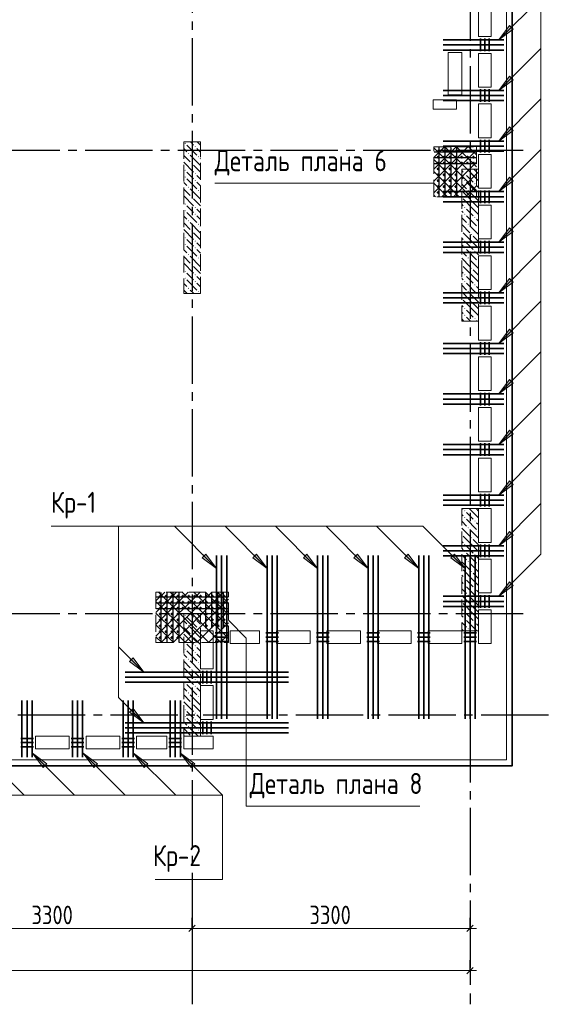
# Model space of a CAD drawing. Header units: millimetres. Extents: x 0 to 61017, y 0 to 42000.
# Tile 17 of 23: x 43932 to 50291, y 16970 to 28650. Entities that reach past the tile are written whole.
import ezdxf

# ---------------------------------------------------------------- set-up
doc = ezdxf.new("R2010")
doc.units = ezdxf.units.MM
doc.linetypes.add('______2', pattern=[270, 200, -70])
doc.linetypes.add('______5', pattern=[1100, 800, -100, 100, -100])
for name, color, linetype, lineweight in [('S1 Стержни арматуры фон', 7, 'Continuous', 25), ('Standard', 7, 'Continuous', 25), ('Вспомогательная арматура', 7, 'Continuous', 25), ('ЖБ Пилон', 180, 'Continuous', 25), ('Оси', 40, '______5', 18), ('Позиционная метка номер позиции', 7, 'Continuous', 13), ('Поперечная арматура', 7, 'Continuous', 25), ('Поперечное армирование AW фон', 7, 'Continuous', 25), ('Примечания', 7, 'Continuous', 25)]:
    doc.layers.add(name, color=color, linetype=linetype, lineweight=lineweight)
doc.layers.add('ЖБ Перекрытие верхний уровень', color=7, linetype='Continuous', lineweight=25, true_color=0xe0e0ff)
doc.styles.add('GOST 2.304-81', font='txt')

msp = doc.modelspace()

# ---------------------------------------------------------------- hatches: boundary and pattern name
at = {"layer": 'ЖБ Пилон', "linetype": 'Continuous', "lineweight": 18, "transparency": 33554687}
for points in [[(45890, 27183), (45897, 27190), (45903, 27183), (45897, 27177)], [(46010, 27143), (46017, 27150), (46023, 27143), (46017, 27137)], [(45930, 27063), (45937, 27070), (45943, 27063), (45937, 27057)], [(46050, 27023), (46057, 27030), (46063, 27023), (46057, 27017)], [(45890, 26863), (45897, 26870), (45903, 26863), (45897, 26857)], [(45970, 26943), (45977, 26950), (45983, 26943), (45977, 26937)], [(45890, 26783), (45897, 26790), (45903, 26783), (45897, 26777)], [(46010, 26823), (46017, 26830), (46023, 26823), (46017, 26817)], [(46010, 26743), (46017, 26750), (46023, 26743), (46017, 26737)], [(49210, 26823), (49217, 26830), (49223, 26823), (49217, 26817)], [(49210, 26743), (49217, 26750), (49223, 26743), (49217, 26737)], [(45930, 26663), (45937, 26670), (45943, 26663), (45937, 26657)], [(49330, 26703), (49337, 26710), (49343, 26703), (49337, 26697)], [(45970, 26543), (45977, 26550), (45983, 26543), (45977, 26537)], [(46050, 26623), (46057, 26630), (46063, 26623), (46057, 26617)], [(49180, 26547), (49183, 26543), (49180, 26540)], [(49250, 26623), (49257, 26630), (49263, 26623), (49257, 26617)], [(49370, 26583), (49377, 26590), (49380, 26587), (49380, 26580), (49377, 26577)], [(45890, 26463), (45897, 26470), (45903, 26463), (45897, 26457)], [(46010, 26423), (46017, 26430), (46023, 26423), (46017, 26417)], [(49210, 26423), (49217, 26430), (49223, 26423), (49217, 26417)], [(49290, 26503), (49297, 26510), (49303, 26503), (49297, 26497)], [(45890, 26383), (45897, 26390), (45903, 26383), (45897, 26377)], [(46010, 26343), (46017, 26350), (46023, 26343), (46017, 26337)], [(49210, 26343), (49217, 26350), (49223, 26343), (49217, 26337)], [(49330, 26303), (49337, 26310), (49343, 26303), (49337, 26297)], [(45930, 26263), (45937, 26270), (45943, 26263), (45937, 26257)], [(46050, 26223), (46057, 26230), (46063, 26223), (46057, 26217)], [(49250, 26223), (49257, 26230), (49263, 26223), (49257, 26217)], [(49370, 26183), (49377, 26190), (49380, 26187), (49380, 26180), (49377, 26177)], [(45890, 26063), (45897, 26070), (45903, 26063), (45897, 26057)], [(45970, 26143), (45977, 26150), (45983, 26143), (45977, 26137)], [(49180, 26147), (49183, 26143), (49180, 26140)], [(49290, 26103), (49297, 26110), (49303, 26103), (49297, 26097)], [(45890, 25983), (45897, 25990), (45903, 25983), (45897, 25977)], [(46010, 26023), (46017, 26030), (46023, 26023), (46017, 26017)], [(46010, 25943), (46017, 25950), (46023, 25943), (46017, 25937)], [(49210, 26023), (49217, 26030), (49223, 26023), (49217, 26017)], [(49210, 25943), (49217, 25950), (49223, 25943), (49217, 25937)], [(45930, 25863), (45937, 25870), (45943, 25863), (45937, 25857)], [(46050, 25823), (46057, 25830), (46063, 25823), (46057, 25817)], [(49250, 25823), (49257, 25830), (49263, 25823), (49257, 25817)], [(49330, 25903), (49337, 25910), (49343, 25903), (49337, 25897)], [(45970, 25743), (45977, 25750), (45983, 25743), (45977, 25737)], [(49180, 25747), (49183, 25743), (49180, 25740)], [(49290, 25703), (49297, 25710), (49303, 25703), (49297, 25697)], [(49370, 25783), (49377, 25790), (49380, 25787), (49380, 25780), (49377, 25777)], [(45890, 25663), (45897, 25670), (45903, 25663), (45897, 25657)], [(45890, 25583), (45897, 25590), (45903, 25583), (45897, 25577)], [(46010, 25623), (46017, 25630), (46023, 25623), (46017, 25617)], [(49210, 25623), (49217, 25630), (49223, 25623), (49217, 25617)], [(45930, 25463), (45937, 25470), (45943, 25463), (45937, 25457)], [(46010, 25543), (46017, 25550), (46023, 25543), (46017, 25537)], [(49210, 25543), (49217, 25550), (49223, 25543), (49217, 25537)], [(49330, 25503), (49337, 25510), (49343, 25503), (49337, 25497)], [(46050, 25423), (46057, 25430), (46063, 25423), (46057, 25417)], [(49180, 25347), (49183, 25343), (49180, 25340)], [(49250, 25423), (49257, 25430), (49263, 25423), (49257, 25417)], [(49370, 25383), (49377, 25390), (49380, 25387), (49380, 25380), (49377, 25377)], [(49210, 25223), (49217, 25230), (49223, 25223), (49217, 25217)], [(49290, 25303), (49297, 25310), (49303, 25303), (49297, 25297)], [(49210, 25143), (49217, 25150), (49223, 25143), (49217, 25137)], [(49330, 25103), (49337, 25110), (49343, 25103), (49337, 25097)], [(49210, 22823), (49217, 22830), (49223, 22823), (49217, 22817)], [(49210, 22743), (49217, 22750), (49223, 22743), (49217, 22737)], [(49330, 22703), (49337, 22710), (49343, 22703), (49337, 22697)], [(49180, 22547), (49183, 22543), (49180, 22540)], [(49250, 22623), (49257, 22630), (49263, 22623), (49257, 22617)], [(49370, 22583), (49377, 22590), (49380, 22587), (49380, 22580), (49377, 22577)], [(49210, 22423), (49217, 22430), (49223, 22423), (49217, 22417)], [(49290, 22503), (49297, 22510), (49303, 22503), (49297, 22497)], [(49210, 22343), (49217, 22350), (49223, 22343), (49217, 22337)], [(49330, 22303), (49337, 22310), (49343, 22303), (49337, 22297)], [(49250, 22223), (49257, 22230), (49263, 22223), (49257, 22217)], [(49180, 22147), (49183, 22143), (49180, 22140)], [(49290, 22103), (49297, 22110), (49303, 22103), (49297, 22097)], [(49370, 22183), (49377, 22190), (49380, 22187), (49380, 22180), (49377, 22177)], [(49210, 22023), (49217, 22030), (49223, 22023), (49217, 22017)], [(49210, 21943), (49217, 21950), (49223, 21943), (49217, 21937)], [(49330, 21903), (49337, 21910), (49343, 21903), (49337, 21897)], [(49180, 21747), (49183, 21743), (49180, 21740)], [(49250, 21823), (49257, 21830), (49263, 21823), (49257, 21817)], [(49370, 21783), (49377, 21790), (49380, 21787), (49380, 21780), (49377, 21777)], [(49210, 21623), (49217, 21630), (49223, 21623), (49217, 21617)], [(49290, 21703), (49297, 21710), (49303, 21703), (49297, 21697)], [(45890, 21583), (45897, 21590), (45903, 21583), (45897, 21577)], [(46010, 21543), (46017, 21550), (46023, 21543), (46017, 21537)], [(49210, 21543), (49217, 21550), (49223, 21543), (49217, 21537)], [(49330, 21503), (49337, 21510), (49343, 21503), (49337, 21497)], [(45930, 21463), (45937, 21470), (45943, 21463), (45937, 21457)], [(46050, 21423), (46057, 21430), (46063, 21423), (46057, 21417)], [(49250, 21423), (49257, 21430), (49263, 21423), (49257, 21417)], [(45890, 21263), (45897, 21270), (45903, 21263), (45897, 21257)], [(45970, 21343), (45977, 21350), (45983, 21343), (45977, 21337)], [(45890, 21183), (45897, 21190), (45903, 21183), (45897, 21177)], [(46010, 21223), (46017, 21230), (46023, 21223), (46017, 21217)], [(46010, 21143), (46017, 21150), (46023, 21143), (46017, 21137)], [(45930, 21063), (45937, 21070), (45943, 21063), (45937, 21057)], [(46050, 21023), (46057, 21030), (46063, 21023), (46057, 21017)], [(45970, 20943), (45977, 20950), (45983, 20943), (45977, 20937)], [(45890, 20863), (45897, 20870), (45903, 20863), (45897, 20857)], [(46010, 20823), (46017, 20830), (46023, 20823), (46017, 20817)], [(45890, 20783), (45897, 20790), (45903, 20783), (45897, 20777)], [(46010, 20743), (46017, 20750), (46023, 20743), (46017, 20737)], [(45930, 20663), (45937, 20670), (45943, 20663), (45937, 20657)], [(46050, 20623), (46057, 20630), (46063, 20623), (46057, 20617)], [(45890, 20463), (45897, 20470), (45903, 20463), (45897, 20457)], [(45970, 20543), (45977, 20550), (45983, 20543), (45977, 20537)], [(45890, 20383), (45897, 20390), (45903, 20383), (45897, 20377)], [(46010, 20423), (46017, 20430), (46023, 20423), (46017, 20417)], [(46010, 20343), (46017, 20350), (46023, 20343), (46017, 20337)], [(45930, 20263), (45937, 20270), (45943, 20263), (45937, 20257)], [(46050, 20223), (46057, 20230), (46063, 20223), (46057, 20217)]]:
    msp.add_hatch(color=7, dxfattribs=at).paths.add_polyline_path(points, flags=16)
at = {"layer": 'Позиционная метка номер позиции', "linetype": 'Continuous', "lineweight": 13, "transparency": 33554687}
for points in [[(49791, 28537), (49621, 28410), (49749, 28580)], [(49791, 27937), (49621, 27810), (49749, 27980)], [(49791, 27337), (49621, 27210), (49749, 27380)], [(49791, 26737), (49621, 26610), (49749, 26780)], [(49791, 26137), (49621, 26010), (49749, 26180)], [(49791, 25537), (49621, 25410), (49749, 25580)], [(49791, 24937), (49621, 24810), (49749, 24980)], [(49791, 24337), (49621, 24210), (49749, 24380)], [(49791, 23737), (49621, 23610), (49749, 23780)], [(49791, 23137), (49621, 23010), (49749, 23180)], [(49791, 22537), (49621, 22410), (49749, 22580)], [(46143, 22310), (46270, 22140), (46100, 22268)], [(46743, 22310), (46870, 22140), (46700, 22268)], [(47343, 22310), (47470, 22140), (47300, 22268)], [(47943, 22310), (48070, 22140), (47900, 22268)], [(48543, 22310), (48670, 22140), (48500, 22268)], [(49093, 22310), (49220, 22140), (49050, 22268)], [(49093, 22310), (49220, 22140), (49050, 22268)], [(49791, 21937), (49621, 21810), (49749, 21980)], [(49791, 21937), (49621, 21810), (49749, 21980)], [(45278, 21080), (45405, 20910), (45235, 21037)], [(45278, 20480), (45405, 20310), (45235, 20437)], [(45278, 20480), (45405, 20310), (45235, 20437)], [(44212, 19780), (44085, 19950), (44255, 19822)], [(44812, 19780), (44685, 19950), (44855, 19822)], [(45412, 19780), (45285, 19950), (45455, 19822)], [(45967, 19780), (45840, 19950), (46010, 19822)]]:
    msp.add_hatch(color=7, dxfattribs=at).paths.add_polyline_path(points, flags=16)

# ---------------------------------------------------------------- linework, layer by layer
at = {"layer": 'S1 Стержни арматуры фон', "color": 7, "linetype": 'Continuous', "lineweight": 35, "transparency": 33554687}
for p, q in [((49680, 28410), (48960, 28410)), ((49680, 28350), (48960, 28350)), ((49680, 28290), (48960, 28290)), ((49680, 27810), (48960, 27810)), ((49680, 27750), (48960, 27750)), ((49680, 27690), (48960, 27690)), ((49680, 27210), (48960, 27210)), ((49680, 27150), (48960, 27150)), ((49680, 27090), (48960, 27090)), ((49680, 26610), (48960, 26610)), ((49680, 26550), (48960, 26550)), ((49680, 26490), (48960, 26490)), ((49680, 26010), (48960, 26010)), ((49680, 25950), (48960, 25950)), ((49680, 25890), (48960, 25890)), ((49680, 25410), (48960, 25410)), ((49680, 25350), (48960, 25350)), ((49680, 25290), (48960, 25290)), ((49680, 24810), (48960, 24810)), ((49680, 24750), (48960, 24750)), ((49680, 24690), (48960, 24690)), ((49680, 24210), (48960, 24210)), ((49680, 24150), (48960, 24150)), ((49680, 24090), (48960, 24090)), ((49680, 23610), (48960, 23610)), ((49680, 23550), (48960, 23550)), ((49680, 23490), (48960, 23490)), ((49680, 23010), (48960, 23010)), ((49680, 22950), (48960, 22950)), ((49680, 22890), (48960, 22890)), ((49680, 22410), (48960, 22410)), ((49680, 22350), (48960, 22350)), ((46270, 22294), (46270, 20356)), ((46270, 22294), (46270, 20356)), ((46330, 22294), (46330, 20356)), ((46330, 22294), (46330, 20356)), ((46390, 22294), (46390, 20356)), ((46390, 22294), (46390, 20356)), ((46870, 22294), (46870, 20356)), ((46870, 22294), (46870, 20356)), ((46930, 22294), (46930, 20356)), ((46930, 22294), (46930, 20356)), ((46990, 22294), (46990, 20356)), ((46990, 22294), (46990, 20356)), ((47470, 22294), (47470, 20356)), ((47470, 22294), (47470, 20356)), ((47530, 22294), (47530, 20356)), ((47530, 22294), (47530, 20356)), ((47590, 22294), (47590, 20356)), ((47590, 22294), (47590, 20356)), ((48070, 22294), (48070, 20356)), ((48070, 22294), (48070, 20356)), ((48130, 22294), (48130, 20356)), ((48130, 22294), (48130, 20356)), ((48190, 22294), (48190, 20356)), ((48190, 22294), (48190, 20356)), ((48670, 22294), (48670, 20356)), ((48670, 22294), (48670, 20356)), ((48730, 22294), (48730, 20356)), ((48730, 22294), (48730, 20356)), ((48790, 22294), (48790, 20356)), ((48790, 22294), (48790, 20356)), ((49680, 22290), (48960, 22290)), ((49220, 22294), (49220, 20356)), ((49220, 22294), (49220, 20356)), ((49280, 22294), (49280, 20356)), ((49280, 22294), (49280, 20356)), ((49340, 22294), (49340, 20356)), ((49340, 22294), (49340, 20356)), ((49680, 21810), (48960, 21810)), ((49680, 21750), (48960, 21750)), ((49680, 21690), (48960, 21690)), ((45186, 20910), (47124, 20910)), ((45186, 20910), (47124, 20910)), ((45186, 20850), (47124, 20850)), ((45186, 20850), (47124, 20850)), ((45186, 20790), (47124, 20790)), ((45186, 20790), (47124, 20790)), ((43960, 19900), (43960, 20572)), ((44020, 19900), (44020, 20572)), ((44080, 19900), (44080, 20572)), ((44560, 19900), (44560, 20572)), ((44620, 19900), (44620, 20572)), ((44680, 19900), (44680, 20572)), ((45160, 19900), (45160, 20572)), ((45220, 19900), (45220, 20572)), ((45280, 19900), (45280, 20572)), ((45720, 19900), (45720, 20572)), ((45780, 19900), (45780, 20572)), ((45840, 19900), (45840, 20572)), ((45186, 20310), (47124, 20310)), ((45186, 20310), (47124, 20310)), ((45186, 20250), (47124, 20250)), ((45186, 20250), (47124, 20250)), ((45186, 20190), (47124, 20190)), ((45186, 20190), (47124, 20190))]:
    msp.add_line(p, q, dxfattribs=at)
at = {"layer": 'Standard', "color": 251, "linetype": 'Continuous', "lineweight": -3, "true_color": 0x656565, "transparency": 33554687}
for p, q in [((45980, 17870), (45980, 17995)), ((49280, 17870), (49280, 17995)), ((45980, 17870), (45980, 17745)), ((45980, 17870), (45980, 17418)), ((49280, 17870), (49280, 17745)), ((49280, 17870), (49280, 17418)), ((49280, 17370), (49280, 17495)), ((49280, 17370), (49280, 17245)), ((49280, 17370), (49280, 17320))]:
    msp.add_line(p, q, dxfattribs=at)
at = {"layer": 'Standard', "color": 7, "linetype": 'Continuous', "lineweight": 25, "transparency": 33554687}
for p, q in [((45942, 17833), (46017, 17907)), ((49242, 17833), (49317, 17907)), ((49317, 17407), (49242, 17333))]:
    msp.add_line(p, q, dxfattribs=at)
at = {"layer": 'Standard', "color": 7, "linetype": 'Continuous', "lineweight": 13, "transparency": 33554687}
for p, q in [((42680, 17870), (45980, 17870)), ((45980, 17870), (49280, 17870)), ((49280, 17870), (49355, 17870)), ((49280, 17370), (7200, 17370)), ((49280, 17370), (49355, 17370))]:
    msp.add_line(p, q, dxfattribs=at)
at = {"layer": 'Standard', "color": 254, "linetype": 'Continuous', "lineweight": 35, "true_color": 0xc4c4ff, "transparency": 33554687}
msp.add_lwpolyline([(7025, 19800), (49780, 19800), (49780, 35644), (7025, 35644), (7025, 19800)], dxfattribs=at)
at = {"layer": 'Вспомогательная арматура', "color": 7, "linetype": 'Continuous', "lineweight": 25, "transparency": 33554687}
for p, q in [((48910, 27135), (48910, 26555)), ((48980, 27135), (48980, 26555)), ((49050, 27135), (49050, 26555)), ((49120, 27135), (49120, 26555)), ((49350, 27080), (48855, 27080)), ((49350, 27010), (48855, 27010)), ((49350, 26940), (48855, 26940)), ((45610, 21855), (45610, 21265)), ((45680, 21855), (45680, 21265)), ((45750, 21855), (45750, 21265)), ((45820, 21855), (45820, 21265)), ((46140, 21855), (46140, 21430)), ((46210, 21855), (46210, 21430)), ((46280, 21855), (46280, 21430)), ((46350, 21855), (46350, 21430)), ((46405, 21800), (45555, 21800)), ((46405, 21730), (45555, 21730)), ((46405, 21660), (45555, 21660))]:
    msp.add_line(p, q, dxfattribs=at)
at = {"layer": 'ЖБ Перекрытие верхний уровень', "color": 7, "linetype": 'Continuous', "lineweight": 18, "transparency": 33554687}
for p, q in [((49710, 19870), (49710, 34830)), ((49380, 28450), (49380, 28850)), ((49530, 28850), (49530, 28450)), ((49530, 28450), (49380, 28450)), ((49180, 28260), (49020, 28260)), ((49020, 28260), (49020, 27760)), ((49180, 27760), (49180, 28260)), ((49380, 28250), (49530, 28250)), ((49380, 27850), (49380, 28250)), ((49530, 28250), (49530, 27850)), ((49530, 27850), (49380, 27850)), ((49120, 27700), (48840, 27700)), ((48840, 27700), (48840, 27590)), ((49020, 27760), (49180, 27760)), ((49120, 27590), (49120, 27700)), ((48840, 27590), (49120, 27590)), ((49380, 27250), (49380, 27650)), ((49380, 27650), (49530, 27650)), ((49530, 27650), (49530, 27250)), ((49530, 27250), (49380, 27250)), ((49380, 26650), (49380, 27050)), ((49380, 27050), (49530, 27050)), ((49530, 27050), (49530, 26650)), ((49530, 26650), (49380, 26650)), ((49380, 26450), (49530, 26450)), ((49380, 26050), (49380, 26450)), ((49530, 26450), (49530, 26050)), ((49530, 26050), (49380, 26050)), ((49380, 25450), (49380, 25850)), ((49380, 25850), (49530, 25850)), ((49530, 25850), (49530, 25450)), ((49530, 25450), (49380, 25450)), ((49380, 25250), (49530, 25250)), ((49380, 24850), (49380, 25250)), ((49530, 25250), (49530, 24850)), ((49530, 24850), (49380, 24850)), ((49380, 24650), (49530, 24650)), ((49380, 24250), (49380, 24650)), ((49530, 24650), (49530, 24250)), ((49530, 24250), (49380, 24250)), ((49380, 23650), (49380, 24050)), ((49380, 24050), (49530, 24050)), ((49530, 24050), (49530, 23650)), ((49530, 23650), (49380, 23650)), ((49380, 23450), (49530, 23450)), ((49380, 23050), (49380, 23450)), ((49530, 23450), (49530, 23050)), ((49530, 23050), (49380, 23050)), ((49380, 22450), (49380, 22850)), ((49380, 22850), (49530, 22850)), ((49530, 22850), (49530, 22450)), ((49530, 22450), (49380, 22450)), ((49380, 22250), (49530, 22250)), ((49380, 21850), (49380, 22250)), ((49530, 22250), (49530, 21850)), ((49530, 21850), (49380, 21850)), ((49380, 21650), (49530, 21650)), ((49380, 21250), (49380, 21650)), ((49530, 21650), (49530, 21250)), ((46080, 20950), (46080, 21400)), ((46080, 21400), (46230, 21400)), ((46230, 21400), (46230, 20950)), ((46430, 21400), (46780, 21400)), ((46430, 21250), (46430, 21400)), ((46780, 21400), (46780, 21250)), ((46980, 21400), (47380, 21400)), ((46980, 21250), (46980, 21400)), ((47380, 21400), (47380, 21250)), ((47580, 21400), (47980, 21400)), ((47580, 21250), (47580, 21400)), ((47980, 21400), (47980, 21250)), ((48180, 21400), (48580, 21400)), ((48180, 21250), (48180, 21400)), ((48580, 21400), (48580, 21250)), ((48780, 21400), (49180, 21400)), ((48780, 21250), (48780, 21400)), ((49180, 21400), (49180, 21250)), ((46780, 21250), (46430, 21250)), ((47380, 21250), (46980, 21250)), ((47980, 21250), (47580, 21250)), ((48580, 21250), (48180, 21250)), ((49180, 21250), (48780, 21250)), ((49530, 21250), (49380, 21250)), ((46230, 20950), (46080, 20950)), ((46080, 20750), (46230, 20750)), ((46080, 20350), (46080, 20750)), ((46230, 20750), (46230, 20350)), ((46230, 20350), (46080, 20350)), ((44120, 20150), (44520, 20150)), ((44120, 20000), (44120, 20150)), ((44520, 20150), (44520, 20000)), ((44720, 20150), (45120, 20150)), ((44720, 20000), (44720, 20150)), ((45120, 20150), (45120, 20000)), ((45320, 20150), (45680, 20150)), ((45320, 20000), (45320, 20150)), ((45680, 20150), (45680, 20000)), ((45880, 20150), (46230, 20150)), ((45880, 20000), (45880, 20150)), ((46230, 20150), (46230, 20000)), ((44520, 20000), (44120, 20000)), ((45120, 20000), (44720, 20000)), ((45680, 20000), (45320, 20000)), ((46230, 20000), (45880, 20000)), ((28240, 19870), (49710, 19870))]:
    msp.add_line(p, q, dxfattribs=at)
at = {"layer": 'ЖБ Пилон', "color": 253, "linetype": '______2', "lineweight": 13, "true_color": 0xa0a0a0, "transparency": 33554687}
for p, q in [((45880, 27200), (45880, 25400)), ((46080, 27200), (45880, 27200)), ((46080, 25400), (46080, 27200)), ((49180, 26875), (49180, 25075)), ((49380, 26875), (49180, 26875)), ((49380, 25075), (49380, 26875)), ((45880, 25400), (46080, 25400)), ((49180, 25075), (49380, 25075)), ((49180, 22850), (49180, 21400)), ((49380, 22850), (49180, 22850)), ((49380, 21400), (49380, 22850)), ((45880, 21600), (45880, 20150)), ((46080, 21600), (45880, 21600)), ((46080, 20150), (46080, 21600)), ((49180, 21400), (49380, 21400)), ((45880, 20150), (46080, 20150))]:
    msp.add_line(p, q, dxfattribs=at)
at = {"layer": 'ЖБ Пилон', "color": 9, "linetype": 'Continuous', "lineweight": 18, "true_color": 0xc7c7c7, "transparency": 33554687}
for p, q in [((45880, 27120), (45917, 27083)), ((45917, 27163), (46037, 27043)), ((45997, 27163), (45960, 27200)), ((46037, 27123), (46080, 27080)), ((46040, 27200), (46080, 27160)), ((45880, 27040), (45957, 26963)), ((45957, 27043), (46077, 26923)), ((46080, 27000), (46077, 27003)), ((45880, 26960), (45997, 26843)), ((46080, 26840), (45997, 26923)), ((49317, 26803), (49245, 26875)), ((49325, 26875), (49380, 26820)), ((45957, 26803), (45917, 26843)), ((45917, 26763), (46037, 26643)), ((45997, 26763), (45957, 26803)), ((46037, 26803), (46080, 26760)), ((49180, 26860), (49197, 26843)), ((49197, 26763), (49180, 26780)), ((49237, 26803), (49317, 26723)), ((49317, 26803), (49380, 26740)), ((45880, 26720), (45917, 26683)), ((45880, 26640), (45957, 26563)), ((45957, 26643), (46077, 26523)), ((46037, 26723), (46080, 26680)), ((49180, 26700), (49237, 26643)), ((49237, 26723), (49357, 26603)), ((49380, 26660), (49357, 26683)), ((45880, 26560), (45997, 26443)), ((46080, 26440), (45997, 26523)), ((46080, 26600), (46077, 26603)), ((49180, 26620), (49277, 26523)), ((49317, 26403), (49197, 26523)), ((49380, 26500), (49277, 26603)), ((45957, 26403), (45917, 26443)), ((45997, 26363), (45957, 26403)), ((46037, 26403), (46080, 26360)), ((49180, 26460), (49197, 26443)), ((49237, 26403), (49317, 26323)), ((49317, 26483), (49380, 26420)), ((49317, 26403), (49380, 26340)), ((45880, 26320), (45917, 26283)), ((45917, 26363), (46037, 26243)), ((46037, 26323), (46080, 26280)), ((49197, 26363), (49180, 26380)), ((49180, 26300), (49237, 26243)), ((49237, 26323), (49357, 26203)), ((49380, 26260), (49357, 26283)), ((45880, 26240), (45957, 26163)), ((45957, 26243), (46077, 26123)), ((46080, 26200), (46077, 26203)), ((49180, 26220), (49277, 26123)), ((49380, 26100), (49277, 26203)), ((45880, 26160), (45997, 26043)), ((46080, 26040), (45997, 26123)), ((49180, 26060), (49197, 26043)), ((49317, 26003), (49197, 26123)), ((49317, 26083), (49380, 26020)), ((45957, 26003), (45917, 26043)), ((45917, 25963), (46037, 25843)), ((45997, 25963), (45957, 26003)), ((46037, 26003), (46080, 25960)), ((49197, 25963), (49180, 25980)), ((49237, 26003), (49317, 25923)), ((49317, 26003), (49380, 25940)), ((45880, 25920), (45917, 25883)), ((45880, 25840), (45957, 25763)), ((45957, 25843), (46077, 25723)), ((46037, 25923), (46080, 25880)), ((49180, 25900), (49237, 25843)), ((49180, 25820), (49277, 25723)), ((49237, 25923), (49357, 25803)), ((49380, 25860), (49357, 25883)), ((45880, 25760), (45997, 25643)), ((46080, 25640), (45997, 25723)), ((46080, 25800), (46077, 25803)), ((49317, 25603), (49197, 25723)), ((49380, 25700), (49277, 25803)), ((45957, 25603), (45917, 25643)), ((45997, 25563), (45957, 25603)), ((46037, 25603), (46080, 25560)), ((49180, 25660), (49197, 25643)), ((49197, 25563), (49180, 25580)), ((49237, 25603), (49317, 25523)), ((49317, 25683), (49380, 25620)), ((49317, 25603), (49380, 25540)), ((45880, 25520), (45917, 25483)), ((45917, 25563), (46037, 25443)), ((46037, 25523), (46080, 25480)), ((49180, 25500), (49237, 25443)), ((49237, 25523), (49357, 25403)), ((49380, 25460), (49357, 25483)), ((45880, 25440), (45920, 25400)), ((45957, 25443), (46000, 25400)), ((46080, 25400), (46077, 25403)), ((49180, 25420), (49277, 25323)), ((49380, 25300), (49277, 25403)), ((49180, 25260), (49197, 25243)), ((49317, 25203), (49197, 25323)), ((49317, 25283), (49380, 25220)), ((49197, 25163), (49180, 25180)), ((49237, 25203), (49317, 25123)), ((49237, 25123), (49285, 25075)), ((49317, 25203), (49380, 25140)), ((49180, 25100), (49205, 25075)), ((49365, 25075), (49357, 25083)), ((49197, 22763), (49180, 22780)), ((49190, 22850), (49197, 22843)), ((49237, 22803), (49317, 22723)), ((49317, 22803), (49270, 22850)), ((49317, 22803), (49380, 22740)), ((49350, 22850), (49380, 22820)), ((49180, 22700), (49237, 22643)), ((49237, 22723), (49357, 22603)), ((49380, 22660), (49357, 22683)), ((49180, 22620), (49277, 22523)), ((49380, 22500), (49277, 22603)), ((49180, 22460), (49197, 22443)), ((49317, 22403), (49197, 22523)), ((49317, 22483), (49380, 22420)), ((49197, 22363), (49180, 22380)), ((49237, 22403), (49317, 22323)), ((49237, 22323), (49357, 22203)), ((49317, 22403), (49380, 22340)), ((49180, 22300), (49237, 22243)), ((49180, 22220), (49277, 22123)), ((49380, 22100), (49277, 22203)), ((49380, 22260), (49357, 22283)), ((49317, 22003), (49197, 22123)), ((49317, 22083), (49380, 22020)), ((49180, 22060), (49197, 22043)), ((49197, 21963), (49180, 21980)), ((49237, 22003), (49317, 21923)), ((49317, 22003), (49380, 21940)), ((49180, 21900), (49237, 21843)), ((49237, 21923), (49357, 21803)), ((49380, 21860), (49357, 21883)), ((49180, 21820), (49277, 21723)), ((49380, 21700), (49277, 21803)), ((49180, 21660), (49197, 21643)), ((49317, 21603), (49197, 21723)), ((49317, 21683), (49380, 21620)), ((45880, 21520), (45917, 21483)), ((45917, 21563), (46037, 21443)), ((45997, 21563), (45960, 21600)), ((46037, 21523), (46080, 21480)), ((46040, 21600), (46080, 21560)), ((49197, 21563), (49180, 21580)), ((49180, 21500), (49237, 21443)), ((49237, 21603), (49317, 21523)), ((49237, 21523), (49357, 21403)), ((49317, 21603), (49380, 21540)), ((45880, 21440), (45957, 21363)), ((45957, 21443), (46077, 21323)), ((46080, 21400), (46077, 21403)), ((49180, 21420), (49200, 21400)), ((49280, 21400), (49277, 21403)), ((49380, 21460), (49357, 21483)), ((45880, 21360), (45997, 21243)), ((46080, 21240), (45997, 21323)), ((45957, 21203), (45917, 21243)), ((45917, 21163), (46037, 21043)), ((45997, 21163), (45957, 21203)), ((46037, 21203), (46080, 21160)), ((45880, 21120), (45917, 21083)), ((45880, 21040), (45957, 20963)), ((45957, 21043), (46077, 20923)), ((46037, 21123), (46080, 21080)), ((45880, 20960), (45997, 20843)), ((46080, 20840), (45997, 20923)), ((46080, 21000), (46077, 21003)), ((45957, 20803), (45917, 20843)), ((45997, 20763), (45957, 20803)), ((46037, 20803), (46080, 20760)), ((45880, 20720), (45917, 20683)), ((45917, 20763), (46037, 20643)), ((46037, 20723), (46080, 20680)), ((45880, 20640), (45957, 20563)), ((45880, 20560), (45997, 20443)), ((45957, 20643), (46077, 20523)), ((46080, 20600), (46077, 20603)), ((45957, 20403), (45917, 20443)), ((46080, 20440), (45997, 20523)), ((45917, 20363), (46037, 20243)), ((45997, 20363), (45957, 20403)), ((46037, 20403), (46080, 20360)), ((46037, 20323), (46080, 20280)), ((45880, 20320), (45917, 20283)), ((45880, 20240), (45957, 20163)), ((45957, 20243), (46050, 20150)), ((45880, 20160), (45890, 20150)), ((46080, 20200), (46077, 20203))]:
    msp.add_line(p, q, dxfattribs=at)
at = {"layer": 'Оси', "color": 8, "linetype": '______5', "lineweight": -3, "transparency": 33554687}
for p, q in [((49280, 35800), (49280, 16970)), ((45980, 35030), (45980, 16970)), ((49910, 27100), (4600, 27100)), ((49910, 21600), (4600, 21600)), ((50210, 20400), (4600, 20400))]:
    msp.add_line(p, q, dxfattribs=at)
at = {"layer": 'Позиционная метка номер позиции', "color": 7, "linetype": 'Continuous', "lineweight": 13, "transparency": 33554687}
for p, q in [((49621, 28410), (50121, 28910)), ((49621, 28410), (49749, 28580)), ((49791, 28537), (49621, 28410)), ((49749, 28580), (49791, 28537)), ((49770, 28558), (49781, 28569)), ((49621, 28410), (49621, 28410)), ((49621, 28410), (49621, 28410)), ((49621, 28410), (49621, 28410)), ((49621, 27810), (50121, 28310)), ((49621, 27810), (49749, 27980)), ((49791, 27937), (49621, 27810)), ((49749, 27980), (49791, 27937)), ((49770, 27958), (49781, 27969)), ((49621, 27810), (49621, 27810)), ((49621, 27810), (49621, 27810)), ((49621, 27810), (49621, 27810)), ((49621, 27210), (50121, 27710)), ((49621, 27210), (49749, 27380)), ((49791, 27337), (49621, 27210)), ((49749, 27380), (49791, 27337)), ((49770, 27358), (49781, 27369)), ((49621, 27210), (49621, 27210)), ((49621, 27210), (49621, 27210)), ((49621, 27210), (49621, 27210)), ((49621, 26610), (50121, 27110)), ((49621, 26610), (49749, 26780)), ((49749, 26780), (49791, 26737)), ((49770, 26758), (49781, 26769)), ((49791, 26737), (49621, 26610)), ((49621, 26610), (49621, 26610)), ((49621, 26610), (49621, 26610)), ((49621, 26610), (49621, 26610)), ((49621, 26010), (50121, 26510)), ((49621, 26010), (49749, 26180)), ((49749, 26180), (49791, 26137)), ((49770, 26158), (49781, 26169)), ((49791, 26137), (49621, 26010)), ((49621, 26010), (49621, 26010)), ((49621, 26010), (49621, 26010)), ((49621, 26010), (49621, 26010)), ((49621, 25410), (50121, 25910)), ((49621, 25410), (49749, 25580)), ((49749, 25580), (49791, 25537)), ((49791, 25537), (49621, 25410)), ((49770, 25558), (49781, 25569)), ((49621, 25410), (49621, 25410)), ((49621, 25410), (49621, 25410)), ((49621, 25410), (49621, 25410)), ((49621, 24810), (50121, 25310)), ((49621, 24810), (49749, 24980)), ((49791, 24937), (49621, 24810)), ((49749, 24980), (49791, 24937)), ((49770, 24958), (49781, 24969)), ((49621, 24810), (49621, 24810)), ((49621, 24810), (49621, 24810)), ((49621, 24810), (49621, 24810)), ((49621, 24210), (50121, 24710)), ((49621, 24210), (49749, 24380)), ((49791, 24337), (49621, 24210)), ((49749, 24380), (49791, 24337)), ((49770, 24358), (49781, 24369)), ((49621, 24210), (49621, 24210)), ((49621, 24210), (49621, 24210)), ((49621, 24210), (49621, 24210)), ((49621, 23610), (50121, 24110)), ((49621, 23610), (49749, 23780)), ((49791, 23737), (49621, 23610)), ((49749, 23780), (49791, 23737)), ((49770, 23758), (49781, 23769)), ((49621, 23610), (49621, 23610)), ((49621, 23610), (49621, 23610)), ((49621, 23610), (49621, 23610)), ((49621, 23010), (50121, 23510)), ((49621, 23010), (49749, 23180)), ((49791, 23137), (49621, 23010)), ((49749, 23180), (49791, 23137)), ((49770, 23158), (49781, 23169)), ((49621, 23010), (49621, 23010)), ((49621, 23010), (49621, 23010)), ((49621, 23010), (49621, 23010)), ((49621, 22410), (50121, 22910)), ((46270, 22140), (45770, 22640)), ((46870, 22140), (46370, 22640)), ((47470, 22140), (46970, 22640)), ((48070, 22140), (47570, 22640)), ((48670, 22140), (48170, 22640)), ((49220, 22140), (48720, 22640)), ((49621, 22410), (49749, 22580)), ((49749, 22580), (49791, 22537)), ((49770, 22558), (49781, 22569)), ((49791, 22537), (49621, 22410)), ((46100, 22268), (46143, 22310)), ((46143, 22310), (46270, 22140)), ((46700, 22268), (46743, 22310)), ((46743, 22310), (46870, 22140)), ((47300, 22268), (47343, 22310)), ((47343, 22310), (47470, 22140)), ((47900, 22268), (47943, 22310)), ((47943, 22310), (48070, 22140)), ((48500, 22268), (48543, 22310)), ((48543, 22310), (48670, 22140)), ((49050, 22268), (49093, 22310)), ((49050, 22268), (49093, 22310)), ((49093, 22310), (49220, 22140)), ((49093, 22310), (49220, 22140)), ((49621, 22410), (49621, 22410)), ((49621, 22410), (49621, 22410)), ((49621, 22410), (49621, 22410)), ((49621, 21810), (50121, 22310)), ((46270, 22140), (46100, 22268)), ((46122, 22289), (46111, 22300)), ((46870, 22140), (46700, 22268)), ((46722, 22289), (46711, 22300)), ((47470, 22140), (47300, 22268)), ((47322, 22289), (47311, 22300)), ((48070, 22140), (47900, 22268)), ((47922, 22289), (47911, 22300)), ((48670, 22140), (48500, 22268)), ((48522, 22289), (48511, 22300)), ((49220, 22140), (49050, 22268)), ((49220, 22140), (49050, 22268)), ((49072, 22289), (49061, 22300)), ((49072, 22289), (49061, 22300)), ((46270, 22140), (46270, 22140)), ((46270, 22140), (46270, 22140)), ((46270, 22140), (46270, 22140)), ((46870, 22140), (46870, 22140)), ((46870, 22140), (46870, 22140)), ((46870, 22140), (46870, 22140)), ((47470, 22140), (47470, 22140)), ((47470, 22140), (47470, 22140)), ((47470, 22140), (47470, 22140)), ((48070, 22140), (48070, 22140)), ((48070, 22140), (48070, 22140)), ((48070, 22140), (48070, 22140)), ((48670, 22140), (48670, 22140)), ((48670, 22140), (48670, 22140)), ((48670, 22140), (48670, 22140)), ((49220, 22140), (49220, 22140)), ((49220, 22140), (49220, 22140)), ((49220, 22140), (49220, 22140)), ((49220, 22140), (49220, 22140)), ((49220, 22140), (49220, 22140)), ((49220, 22140), (49220, 22140)), ((49621, 21810), (49749, 21980)), ((49621, 21810), (49749, 21980)), ((49749, 21980), (49791, 21937)), ((49749, 21980), (49791, 21937)), ((49770, 21958), (49781, 21969)), ((49770, 21958), (49781, 21969)), ((49791, 21937), (49621, 21810)), ((49791, 21937), (49621, 21810)), ((49621, 21810), (49621, 21810)), ((49621, 21810), (49621, 21810)), ((49621, 21810), (49621, 21810)), ((49621, 21810), (49621, 21810)), ((49621, 21810), (49621, 21810)), ((49621, 21810), (49621, 21810)), ((45405, 20910), (45105, 21210)), ((45235, 21037), (45278, 21080)), ((45405, 20910), (45235, 21037)), ((45257, 21058), (45246, 21069)), ((45278, 21080), (45405, 20910)), ((45405, 20910), (45405, 20910)), ((45405, 20910), (45405, 20910)), ((45405, 20910), (45405, 20910)), ((45405, 20310), (45105, 20610)), ((45235, 20437), (45278, 20480)), ((45235, 20437), (45278, 20480)), ((45257, 20458), (45246, 20469)), ((45257, 20458), (45246, 20469)), ((45278, 20480), (45405, 20310)), ((45278, 20480), (45405, 20310)), ((45405, 20310), (45235, 20437)), ((45405, 20310), (45235, 20437)), ((45405, 20310), (45405, 20310)), ((45405, 20310), (45405, 20310)), ((45405, 20310), (45405, 20310)), ((45405, 20310), (45405, 20310)), ((45405, 20310), (45405, 20310)), ((45405, 20310), (45405, 20310)), ((44085, 19950), (44085, 19950)), ((44085, 19950), (44085, 19950)), ((44085, 19950), (44085, 19950)), ((44085, 19950), (44255, 19822)), ((44212, 19780), (44085, 19950)), ((44685, 19950), (44685, 19950)), ((44685, 19950), (44685, 19950)), ((44685, 19950), (44685, 19950)), ((44685, 19950), (44855, 19822)), ((44812, 19780), (44685, 19950)), ((45285, 19950), (45285, 19950)), ((45285, 19950), (45285, 19950)), ((45285, 19950), (45285, 19950)), ((45285, 19950), (45455, 19822)), ((45412, 19780), (45285, 19950)), ((45840, 19950), (45840, 19950)), ((45840, 19950), (45840, 19950)), ((45840, 19950), (45840, 19950)), ((45840, 19950), (46010, 19822)), ((45967, 19780), (45840, 19950)), ((44255, 19822), (44212, 19780)), ((44233, 19801), (44244, 19791)), ((44855, 19822), (44812, 19780)), ((44833, 19801), (44844, 19791)), ((45455, 19822), (45412, 19780)), ((45433, 19801), (45444, 19791)), ((46010, 19822), (45967, 19780)), ((45988, 19801), (45999, 19791))]:
    msp.add_line(p, q, dxfattribs=at)
for points in [[(49621, 21810), (50121, 22310), (50121, 35732), (50921, 35732)], [(45405, 20310), (45105, 20610), (45105, 22640), (44305, 22640)], [(49220, 22140), (48720, 22640), (45105, 22640)], [(42320, 19950), (42820, 19450), (46340, 19450)], [(42875, 19950), (43375, 19450), (44175, 19450)], [(43485, 19950), (43985, 19450), (44785, 19450)], [(44085, 19950), (44585, 19450), (45385, 19450)], [(44685, 19950), (45185, 19450), (45985, 19450)], [(45285, 19950), (45785, 19450), (46340, 19450)], [(45840, 19950), (46340, 19450), (46340, 18450), (45540, 18450)]]:
    msp.add_lwpolyline(points, dxfattribs=at)
at = {"layer": 'Поперечная арматура', "color": 7, "linetype": 'Continuous', "lineweight": 50, "transparency": 33554687}
for centre in [(48900, 27090), (48900, 27020), (48970, 27090), (48970, 27020), (49040, 27090), (49040, 27020), (49110, 27090), (49110, 27020), (49180, 27090), (49180, 27020), (49250, 27090), (49250, 27020), (49320, 27090), (49320, 27020), (48900, 26950), (48900, 26880), (48970, 26950), (48970, 26880), (49040, 26950), (49040, 26880), (49110, 26950), (49110, 26880), (49180, 26950), (49250, 26950), (49320, 26950), (48900, 26810), (48970, 26810), (49040, 26810), (49110, 26810), (48900, 26740), (48900, 26670), (48970, 26740), (48970, 26670), (49040, 26740), (49040, 26670), (49110, 26740), (49110, 26670), (48900, 26600), (48970, 26600), (49040, 26600), (49110, 26600), (45600, 21810), (45600, 21740), (45670, 21810), (45670, 21740), (45740, 21810), (45740, 21740), (45810, 21810), (45810, 21740), (45870, 21810), (45870, 21740), (45940, 21810), (45940, 21740), (46010, 21810), (46010, 21740), (46080, 21810), (46080, 21740), (46150, 21810), (46150, 21740), (46220, 21810), (46220, 21740), (46290, 21810), (46290, 21740), (46360, 21810), (46360, 21740), (45600, 21670), (45670, 21670), (45740, 21670), (45810, 21670), (45870, 21670), (45940, 21670), (46010, 21670), (46080, 21670), (46150, 21670), (46220, 21670), (46290, 21670), (46360, 21670), (45600, 21600), (45600, 21530), (45670, 21600), (45670, 21530), (45740, 21600), (45740, 21530), (45810, 21600), (45810, 21530), (46150, 21600), (46150, 21530), (46220, 21600), (46220, 21530), (46290, 21600), (46290, 21530), (46360, 21600), (46360, 21530), (45600, 21460), (45600, 21390), (45670, 21460), (45670, 21390), (45740, 21460), (45740, 21390), (45810, 21460), (45810, 21390), (46150, 21460), (46220, 21460), (46290, 21460), (46360, 21460), (45600, 21320), (45670, 21320), (45740, 21320), (45810, 21320)]:
    msp.add_circle(centre, 5, dxfattribs=at)
at = {"layer": 'Поперечное армирование AW фон', "color": 7, "linetype": 'Continuous', "lineweight": 35, "transparency": 33554687}
for p, q in [((49405, 28425), (49405, 28275)), ((49455, 28425), (49455, 28275)), ((49505, 28425), (49505, 28275)), ((49405, 27825), (49405, 27675)), ((49455, 27825), (49455, 27675)), ((49505, 27825), (49505, 27675)), ((49405, 27225), (49405, 27075)), ((49455, 27225), (49455, 27075)), ((49505, 27225), (49505, 27075)), ((49405, 26625), (49405, 26475)), ((49455, 26625), (49455, 26475)), ((49505, 26625), (49505, 26475)), ((49405, 26025), (49405, 25875)), ((49455, 26025), (49455, 25875)), ((49505, 26025), (49505, 25875)), ((49405, 25425), (49405, 25275)), ((49455, 25425), (49455, 25275)), ((49505, 25425), (49505, 25275)), ((49405, 24825), (49405, 24675)), ((49455, 24825), (49455, 24675)), ((49505, 24825), (49505, 24675)), ((49405, 24225), (49405, 24075)), ((49455, 24225), (49455, 24075)), ((49505, 24225), (49505, 24075)), ((49405, 23625), (49405, 23475)), ((49455, 23625), (49455, 23475)), ((49505, 23625), (49505, 23475)), ((49405, 23025), (49405, 22875)), ((49455, 23025), (49455, 22875)), ((49505, 23025), (49505, 22875)), ((49405, 22425), (49405, 22275)), ((49455, 22425), (49455, 22275)), ((49505, 22425), (49505, 22275)), ((49405, 21825), (49405, 21675)), ((49455, 21825), (49455, 21675)), ((49505, 21825), (49505, 21675)), ((46405, 21375), (46255, 21375)), ((47005, 21375), (46855, 21375)), ((47605, 21375), (47455, 21375)), ((48205, 21375), (48055, 21375)), ((48805, 21375), (48655, 21375)), ((49355, 21375), (49205, 21375)), ((46405, 21325), (46255, 21325)), ((46405, 21275), (46255, 21275)), ((47005, 21325), (46855, 21325)), ((47005, 21275), (46855, 21275)), ((47605, 21325), (47455, 21325)), ((47605, 21275), (47455, 21275)), ((48205, 21325), (48055, 21325)), ((48205, 21275), (48055, 21275)), ((48805, 21325), (48655, 21325)), ((48805, 21275), (48655, 21275)), ((49355, 21325), (49205, 21325)), ((49355, 21275), (49205, 21275)), ((46105, 20775), (46105, 20925)), ((46155, 20775), (46155, 20925)), ((46205, 20775), (46205, 20925)), ((46105, 20175), (46105, 20325)), ((46155, 20175), (46155, 20325)), ((46205, 20175), (46205, 20325)), ((44095, 20125), (43945, 20125)), ((44695, 20125), (44545, 20125)), ((45295, 20125), (45145, 20125)), ((45855, 20125), (45705, 20125)), ((44095, 20075), (43945, 20075)), ((44095, 20025), (43945, 20025)), ((44695, 20075), (44545, 20075)), ((44695, 20025), (44545, 20025)), ((45295, 20075), (45145, 20075)), ((45295, 20025), (45145, 20025)), ((45855, 20075), (45705, 20075)), ((45855, 20025), (45705, 20025))]:
    msp.add_line(p, q, dxfattribs=at)
at = {"layer": 'Примечания', "color": 252, "linetype": 'Continuous', "lineweight": 13, "true_color": 0x8f8f8f, "transparency": 33554687}
for p, q in [((48850, 27016), (48974, 27140)), ((48850, 27130), (48977, 27003)), ((48977, 27003), (49114, 27140)), ((48980, 27140), (49117, 27003)), ((49117, 27003), (49254, 27140)), ((49120, 27140), (49257, 27003)), ((49257, 27003), (49355, 27101)), ((49260, 27140), (49355, 27045)), ((48850, 26876), (48977, 27003)), ((48850, 26736), (49117, 27003)), ((48850, 26596), (49257, 27003)), ((48850, 26990), (49290, 26550)), ((48977, 27003), (49355, 26625)), ((49117, 27003), (49355, 26765)), ((49257, 27003), (49355, 26905)), ((48944, 26550), (49355, 26961)), ((48850, 26850), (49150, 26550)), ((49084, 26550), (49355, 26821)), ((48850, 26710), (49010, 26550)), ((49224, 26550), (49355, 26681)), ((48850, 26570), (48870, 26550)), ((45550, 21756), (45654, 21860)), ((45550, 21616), (45794, 21860)), ((45550, 21476), (45934, 21860)), ((45580, 21860), (46037, 21403)), ((45617, 21403), (46074, 21860)), ((45720, 21860), (46177, 21403)), ((45757, 21403), (46214, 21860)), ((45860, 21860), (46317, 21403)), ((45897, 21403), (46354, 21860)), ((46000, 21860), (46410, 21450)), ((46140, 21860), (46410, 21590)), ((46280, 21860), (46410, 21730)), ((45550, 21750), (45897, 21403)), ((46037, 21403), (46410, 21776)), ((45550, 21610), (45757, 21403)), ((46177, 21403), (46410, 21636)), ((46317, 21403), (46410, 21496)), ((45550, 21470), (45617, 21403)), ((45550, 21336), (45617, 21403)), ((45614, 21260), (45757, 21403)), ((45617, 21403), (45760, 21260)), ((45754, 21260), (45897, 21403)), ((45757, 21403), (45900, 21260)), ((45894, 21260), (46037, 21403)), ((45897, 21403), (46040, 21260)), ((46034, 21260), (46177, 21403)), ((46037, 21403), (46180, 21260)), ((46174, 21260), (46317, 21403)), ((46177, 21403), (46320, 21260)), ((46317, 21403), (46410, 21310)), ((45550, 21330), (45620, 21260)), ((46314, 21260), (46410, 21356))]:
    msp.add_line(p, q, dxfattribs=at)
at = {"layer": 'Примечания', "color": 7, "linetype": '______2', "lineweight": 13, "transparency": 33554687}
for p, q in [((48850, 26550), (48850, 27140)), ((48850, 27140), (49355, 27140)), ((49355, 27140), (49355, 26550)), ((49355, 26550), (48850, 26550)), ((46410, 21860), (45550, 21860)), ((45550, 21860), (45550, 21260)), ((46410, 21260), (46410, 21860)), ((45550, 21260), (46410, 21260))]:
    msp.add_line(p, q, dxfattribs=at)
at = {"layer": 'Примечания', "color": 7, "linetype": 'Continuous', "lineweight": 13, "transparency": 33554687}
msp.add_line((46248, 26709), (48850, 26709), dxfattribs=at)
msp.add_lwpolyline([(46410, 21526), (46622, 21314), (46622, 19321), (48681, 19321)], dxfattribs=at)

# ---------------------------------------------------------------- texts
at = {"layer": 'Standard', "color": 7, "linetype": 'Continuous', "lineweight": 25, "transparency": 33554687, "attachment_point": 7, "style": 'GOST 2.304-81'}
for s, insert, char_height, width in [('Кр-1', (44305, 22732), 250, 675.67), ('Кр-2', (45515, 18541), 250, 728.96), ('3300', (44072, 17920), 220, 641.48), ('3300', (47372, 17920), 220, 641.48)]:
    msp.add_mtext(s, dxfattribs=dict(at, insert=insert, char_height=char_height, width=width))
at = {"layer": 'Примечания', "color": 7, "linetype": 'Continuous', "lineweight": 25, "transparency": 33554687, "char_height": 250, "width": 2150.15, "attachment_point": 7, "style": 'GOST 2.304-81'}
for s, insert in [('Деталь\\~плана\\~6', (46248, 26801)), ('Деталь\\~плана\\~8', (46664, 19413))]:
    msp.add_mtext(s, dxfattribs=dict(at, insert=insert))

doc.saveas('drawing.dxf')
